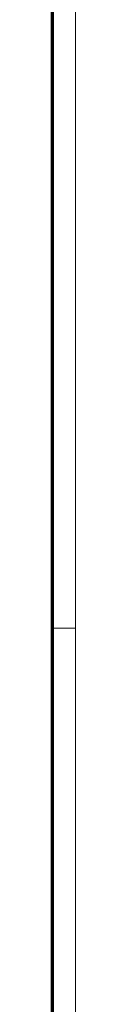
# Model space of a CAD drawing. Extents: x 229 to 926, y 37 to 878.
# Tile 34 of 163: x 921 to 926, y 251 to 466. Entities that reach past the tile are written whole.
import ezdxf
from ezdxf.lldxf.tags import DXFTag

# ---------------------------------------------------------------- set-up
doc = ezdxf.new("R2010")
doc.units = 0
doc.layers.get('0').update_dxf_attribs({"linetype": 'fein_strichliert', "lineweight": 13})
doc.layers.add('X_BI_Geometrie', color=7, linetype='Continuous', lineweight=13)
tags = doc.linetypes.add('fein_strichliert', pattern=[4, 1, -2, 1]).pattern_tags.tags
tags[8:9] = [DXFTag(74, 4), DXFTag(75, 0), DXFTag(340, '0'), DXFTag(46, 0.0), DXFTag(50, 0.0), DXFTag(44, 0.0), DXFTag(45, 0.0)]
tags[6:7] = [DXFTag(74, 4), DXFTag(75, 0), DXFTag(340, '0'), DXFTag(46, 0.0), DXFTag(50, 0.0), DXFTag(44, 0.0), DXFTag(45, 0.0)]
tags[4:5] = [DXFTag(74, 4), DXFTag(75, 0), DXFTag(340, '0'), DXFTag(46, 0.0), DXFTag(50, 0.0), DXFTag(44, 0.0), DXFTag(45, 0.0)]

# ---------------------------------------------------------------- blocks, each defined once
blk = doc.blocks.new('Blockreferenz-A03CPAFLA9', base_point=(228.98, 36.58))
at = {"color": 0, "linetype": 'ByBlock', "lineweight": -2, "ltscale": 0.13}
for p, q in [((925.98, 877.58), (925.98, 36.58)), ((925.98, 333.58), (920.98, 333.58))]:
    blk.add_line(p, q, dxfattribs=at)
at = {"color": 0, "linetype": 'ByBlock', "lineweight": 70, "ltscale": 0.7}
blk.add_line((920.98, 41.58), (920.98, 872.58), dxfattribs=at)

msp = doc.modelspace()

# ---------------------------------------------------------------- block references
at = {"layer": 'X_BI_Geometrie', "ltscale": 0.13}
msp.add_blockref('Blockreferenz-A03CPAFLA9', (228.98, 36.58), dxfattribs=at)

doc.saveas('drawing.dxf')
